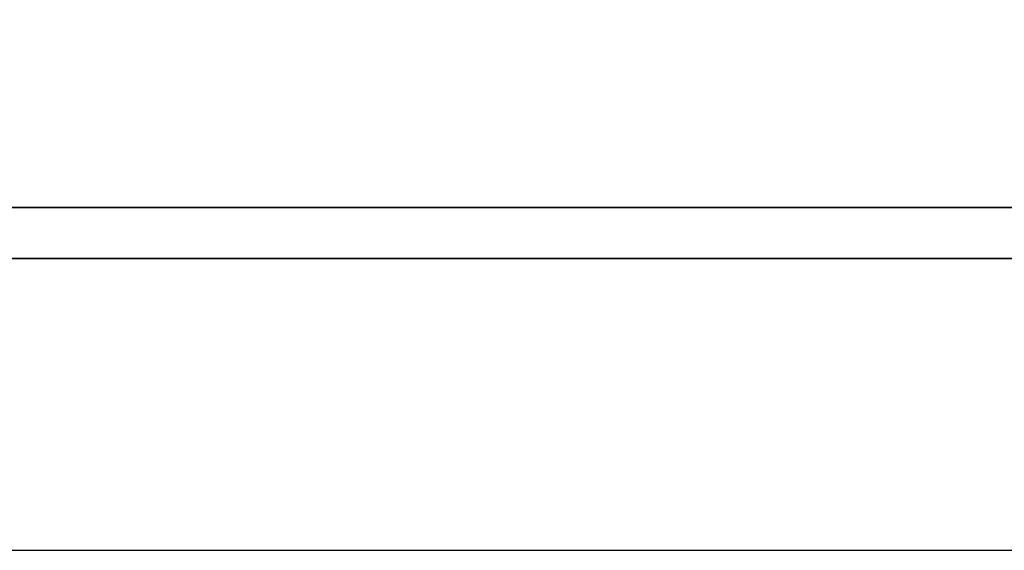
# Model space of a CAD drawing. Header units: millimetres. Extents: x -8 to 268, y -8 to 76.
# Tile 27 of 40: x 196.904 to 197.501, y 11.221 to 11.543. Entities that reach past the tile are written whole.
import ezdxf

# ---------------------------------------------------------------- set-up
doc = ezdxf.new("R2010")
doc.units = ezdxf.units.MM
doc.header["$LTSCALE"] = 0.15
for name, color, linetype in [('DIM', 4, 'CONTINUOUS'), ('layer 1', 7, 'CONTINUOUS'), ('OUT', 3, 'CONTINUOUS')]:
    doc.layers.add(name, color=color, linetype=linetype)

# ---------------------------------------------------------------- blocks, each defined once
blk = doc.blocks.new('TBI MOTION logo(完整正式版)')
at = {"layer": 'layer 1', "color": 22, "lineweight": 35}
blk.add_open_spline([(75.90875, -9.47875), (75.90875, -9.47875), (75.90875, -12.28625), (75.90875, -12.28625), (75.90875, -12.28625), (75.90875, -12.28625), (75.90875, -12.47875), (75.90875, -12.47875), (75.90875, -12.47875), (75.90875, -12.47875), (75.71625, -12.47875), (75.71625, -12.47875), (75.71625, -12.47875), (75.71625, -12.47875), (-88.32875, -12.47875), (-88.32875, -12.47875), (-88.32875, -12.47875), (-88.32875, -12.47875), (-88.32875, -13.29375), (-88.32875, -13.29375), (-88.32875, -13.29375), (-88.32875, -13.29375), (82.89125, -13.29375), (82.89125, -13.29375), (82.89125, -13.29375), (82.89125, -13.29375), (75.90875, -9.47875), (75.90875, -9.47875)], degree=3, knots=[0, 0, 0, 0, 0.14285714, 0.14285714, 0.14285714, 0.14285715, 0.28571429, 0.28571429, 0.28571429, 0.2857143, 0.42857143, 0.42857143, 0.42857143, 0.42857144, 0.57142857, 0.57142857, 0.57142857, 0.57142858, 0.71428571, 0.71428571, 0.71428571, 0.71428572, 0.85714286, 0.85714286, 0.85714286, 0.85714287, 1, 1, 1, 1], dxfattribs=at)

msp = doc.modelspace()

# ---------------------------------------------------------------- linework, layer by layer
at = {"layer": 'OUT', "color": 0}
msp.add_line((190.2954, 11.2214), (200.8413, 11.2214), dxfattribs=at)

# ---------------------------------------------------------------- block references
at = {"layer": 'DIM', "color": 0, "xscale": 0.0379463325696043, "yscale": 0.0379463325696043, "zscale": 0.0379463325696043}
msp.add_blockref('TBI MOTION logo(完整正式版)', (196.21376, 11.90257), dxfattribs=at)

doc.saveas('drawing.dxf')
